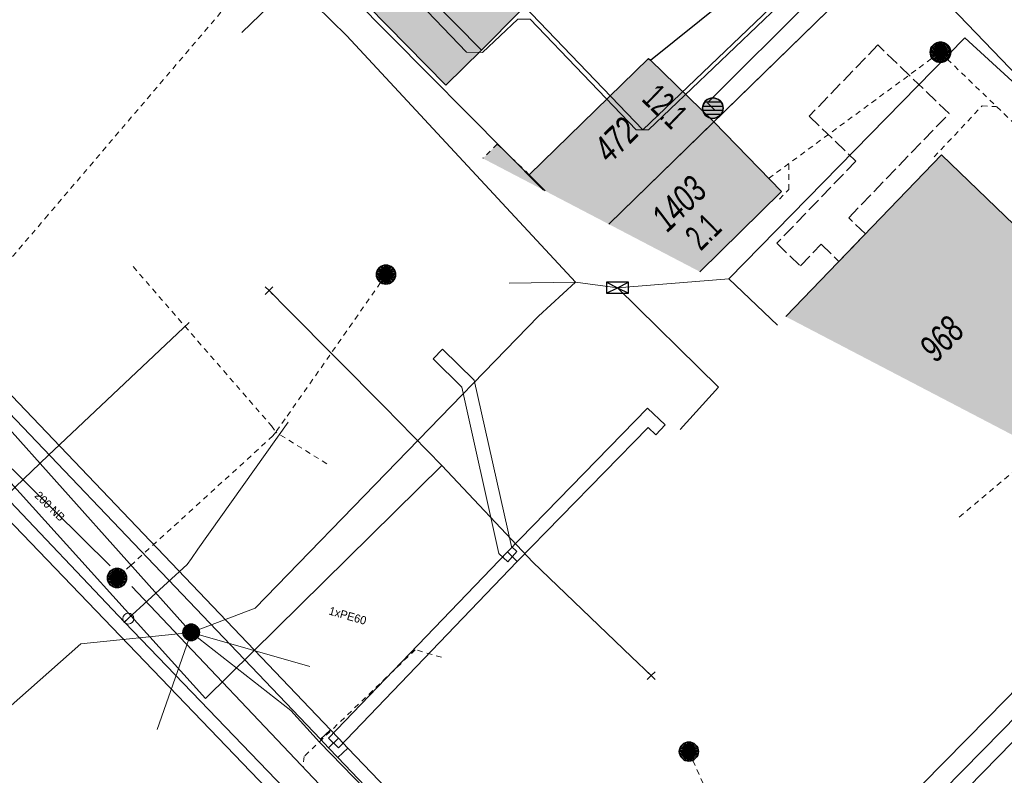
# Model space of a CAD drawing. Header units: metres. Extents: x 2695560 to 2696939, y 1260491 to 1262050.
# Tile 6 of 256: x 2695704 to 2695740, y 1260857 to 1260885. Entities that reach past the tile are written whole.
import ezdxf

# ---------------------------------------------------------------- set-up
doc = ezdxf.new("R2010")
doc.units = ezdxf.units.M
for name, pattern in [('AUSGEZOGEN', [0]), ('STRICHLINIE_S4', [0.66, 0.5, -0.16]), ('VERDECKT2_S2', [0.36, 0.2, -0.16])]:
    doc.linetypes.add(name, pattern=pattern)
for name, color, linetype in [('XR$1$AV_Flächen (EO)', 7, 'AUSGEZOGEN'), ('XR$1$AV_Gebäudeflächen (BB)', 7, 'AUSGEZOGEN'), ('XR$1$AV_Gebäudeflächen (EO)', 7, 'AUSGEZOGEN'), ('XR$1$AV_Haus-Nr.', 7, 'AUSGEZOGEN'), ('XR$1$AV_Linien (BB)', 7, 'AUSGEZOGEN'), ('XR$1$AV_Linien (EO)', 7, 'AUSGEZOGEN'), ('XR$1$AV_Proj. Gebäude', 7, 'AUSGEZOGEN'), ('XR$1$AV_Proj. ut. Gebäude', 7, 'AUSGEZOGEN'), ('XR$1$AV_Versicherung-Nr.', 7, 'AUSGEZOGEN'), ('XR$1$AW_LK_Schachtdeckel', 24, 'AUSGEZOGEN'), ('XR$1$FM_LK_SW_TRASSEKNOTEN', 94, 'AUSGEZOGEN'), ('XR$1$Liegenschaftsgrenzen', 7, 'AUSGEZOGEN'), ('XR$1$PFAW', 255, 'AUSGEZOGEN'), ('XR$1$PFWFM', 255, 'AUSGEZOGEN')]:
    doc.layers.add(name, color=color, linetype=linetype)
for name, color, linetype, lineweight in [('XR$2$ABW-Linie-R-genau', 4, 'AUSGEZOGEN', 18), ('XR$2$ABW-Linie-R-ungenau', 4, 'VERDECKT2_S2', 18), ('XR$2$ABW-Punkt', 6, 'AUSGEZOGEN', 18), ('XR$2$ELE-Flaeche-oberirdisch', 1, 'AUSGEZOGEN', 18), ('XR$2$ELE-LinieFlaeche-genau', 1, 'AUSGEZOGEN', 18), ('XR$2$GAS-Linie-genau', 12, 'AUSGEZOGEN', 18), ('XR$2$KOM-Linie-U-genau', 91, 'AUSGEZOGEN', 18), ('XR$2$KOM-Punkt-U', 91, 'AUSGEZOGEN', 18), ('XR$2$WAS-Linie-genau', 5, 'AUSGEZOGEN', 18), ('XR$2$WAS-Punkt', 5, 'AUSGEZOGEN', 18), ('XR$2$WEI-Text', 59, 'AUSGEZOGEN', 18)]:
    doc.layers.add(name, color=color, linetype=linetype, lineweight=lineweight)
doc.styles.add('ARIAL', font='arial.ttf')
doc.styles.add('TXT', font='txt')

# ---------------------------------------------------------------- blocks, each defined once
blk = doc.blocks.new('BAW2082')
at = {"layer": 'XR$1$PFAW', "transparency": 33554687}
blk.add_hatch(color=7, dxfattribs=at).paths.add_polyline_path([(0.509, -0.003), (0.499, 0.098), (0.469, 0.194), (0.42, 0.283), (0.354, 0.359), (0.274, 0.421), (0.183, 0.466), (0.085, 0.491), (-0.016, 0.496), (-0.116, 0.481), (-0.211, 0.446), (-0.297, 0.392), (-0.37, 0.323), (-0.428, 0.24), (-0.468, 0.147), (-0.488, 0.047), (-0.488, -0.054), (-0.468, -0.153), (-0.428, -0.246), (-0.37, -0.329), (-0.297, -0.398), (-0.211, -0.452), (-0.116, -0.487), (-0.016, -0.502), (0.085, -0.497), (0.183, -0.472), (0.274, -0.427), (0.354, -0.366), (0.42, -0.289), (0.469, -0.2), (0.499, -0.104)])
at = {"transparency": 33554687}
for start, end in [(91.1948, 268.8052), (268.8052, 91.1948)]:
    blk.add_arc((0.01, 0), 0.5, start, end, dxfattribs=at)
at = {"layer": 'XR$1$PFAW', "transparency": 33554687}
blk.add_circle((0.009, -0.003), 0.5, dxfattribs=at)
blk = doc.blocks.new('BWFM6')
at = {"layer": 'XR$1$PFWFM', "transparency": 33554687}
blk.add_hatch(color=7, dxfattribs=at).paths.add_polyline_path([(0.5, 0), (0.49, 0.101), (0.459, 0.197), (0.41, 0.286), (0.344, 0.362), (0.264, 0.424), (0.174, 0.469), (0.076, 0.494), (-0.025, 0.499), (-0.125, 0.484), (-0.22, 0.449), (-0.306, 0.395), (-0.379, 0.326), (-0.437, 0.243), (-0.477, 0.15), (-0.497, 0.051), (-0.497, -0.051), (-0.477, -0.15), (-0.437, -0.243), (-0.379, -0.326), (-0.306, -0.395), (-0.22, -0.449), (-0.125, -0.484), (-0.025, -0.499), (0.076, -0.494), (0.174, -0.469), (0.264, -0.424), (0.344, -0.362), (0.41, -0.286), (0.459, -0.197), (0.49, -0.101)])
at = {"color": 94, "transparency": 33554687}
for p, q in [((-0.484, 0.1), (0.486, 0.1)), ((-0.4, 0.3), (0.4, 0.3)), ((-0.487, -0.1), (0.487, -0.1)), ((-0.4, -0.3), (0.4, -0.3))]:
    blk.add_line(p, q, dxfattribs=at)
for start, end in [(90, 270), (270, 90)]:
    blk.add_arc((0, 0), 0.5, start, end, dxfattribs=at)
at = {"layer": 'XR$1$PFWFM', "transparency": 33554687}
blk.add_circle((0, 0, 0.993), 0.5, dxfattribs=at)
blk = doc.blocks.new('KOM-SCHACHT_RUND-U')
at = {"layer": 'XR$2$KOM-Punkt-U', "linetype": 'AUSGEZOGEN', "lineweight": 25, "transparency": 33554687}
for points in [[(-294, 59, 2500), (0, 0, 2500), (-300, 0, 2500)], [(-294, 59), (0, 0), (-300, 0)], [(-294, 59, 2500), (-294, 59), (-300, 0), (-300, 0, 2500)], [(-300, 0, 2500), (0, 0, 2500), (-294, -59, 2500)], [(-300, 0), (0, 0), (-294, -59)], [(-277, 115, 2500), (0, 0, 2500), (-294, 59, 2500)], [(-277, 115), (0, 0), (-294, 59)], [(-277, 115, 2500), (-277, 115), (-294, 59), (-294, 59, 2500)], [(-294, -59, 2500), (0, 0, 2500), (-277, -115, 2500)], [(-294, -59), (0, 0), (-277, -115)], [(-249, 167, 2500), (0, 0, 2500), (-277, 115, 2500)], [(-249, 167), (0, 0), (-277, 115)], [(-249, 167, 2500), (-249, 167), (-277, 115), (-277, 115, 2500)], [(-277, -115, 2500), (0, 0, 2500), (-249, -167, 2500)], [(-277, -115), (0, 0), (-249, -167)], [(-212, 212, 2500), (0, 0, 2500), (-249, 167, 2500)], [(-212, 212), (0, 0), (-249, 167)], [(-212, 212, 2500), (-212, 212), (-249, 167), (-249, 167, 2500)], [(-249, -167, 2500), (0, 0, 2500), (-212, -212, 2500)], [(-249, -167), (0, 0), (-212, -212)], [(-167, 249, 2500), (0, 0, 2500), (-212, 212, 2500)], [(-167, 249), (0, 0), (-212, 212)], [(-167, 249, 2500), (-167, 249), (-212, 212), (-212, 212, 2500)], [(-212, -212, 2500), (0, 0, 2500), (-167, -249, 2500)], [(-212, -212), (0, 0), (-167, -249)], [(-115, 277, 2500), (0, 0, 2500), (-167, 249, 2500)], [(-115, 277), (0, 0), (-167, 249)], [(-115, 277, 2500), (-115, 277), (-167, 249), (-167, 249, 2500)], [(-167, -249, 2500), (0, 0, 2500), (-115, -277, 2500)], [(-167, -249), (0, 0), (-115, -277)], [(-59, 294, 2500), (0, 0, 2500), (-115, 277, 2500)], [(-59, 294), (0, 0), (-115, 277)], [(-59, 294, 2500), (-59, 294), (-115, 277), (-115, 277, 2500)], [(-115, -277, 2500), (0, 0, 2500), (-59, -294, 2500)], [(-115, -277), (0, 0), (-59, -294)], [(0, 300, 2500), (0, 0, 2500), (-59, 294, 2500)], [(0, 300), (0, 0), (-59, 294)], [(0, 300, 2500), (0, 300), (-59, 294), (-59, 294, 2500)], [(-59, -294, 2500), (0, 0, 2500), (0, -300, 2500)], [(-59, -294), (0, 0), (0, -300)], [(59, 294, 2500), (0, 0, 2500), (0, 300, 2500)], [(59, 294), (0, 0), (0, 300)], [(59, 294, 2500), (59, 294), (0, 300), (0, 300, 2500)], [(115, 277, 2500), (0, 0, 2500), (59, 294, 2500)], [(115, 277), (0, 0), (59, 294)], [(167, 249, 2500), (0, 0, 2500), (115, 277, 2500)], [(167, 249), (0, 0), (115, 277)], [(212, 212, 2500), (0, 0, 2500), (167, 249, 2500)], [(212, 212), (0, 0), (167, 249)], [(249, 167, 2500), (0, 0, 2500), (212, 212, 2500)], [(249, 167), (0, 0), (212, 212)], [(277, 115, 2500), (0, 0, 2500), (249, 167, 2500)], [(277, 115), (0, 0), (249, 167)], [(294, 59, 2500), (0, 0, 2500), (277, 115, 2500)], [(294, 59), (0, 0), (277, 115)], [(300, 0, 2500), (0, 0, 2500), (294, 59, 2500)], [(300, 0), (0, 0), (294, 59)], [(0, -300, 2500), (0, 0, 2500), (59, -294, 2500)], [(59, -294, 2500), (0, 0, 2500), (115, -277, 2500)], [(115, -277, 2500), (0, 0, 2500), (167, -249, 2500)], [(167, -249, 2500), (0, 0, 2500), (212, -212, 2500)], [(212, -212, 2500), (0, 0, 2500), (249, -167, 2500)], [(249, -167, 2500), (0, 0, 2500), (277, -115, 2500)], [(277, -115, 2500), (0, 0, 2500), (294, -59, 2500)], [(294, -59, 2500), (0, 0, 2500), (300, 0, 2500)], [(0, -300), (0, 0), (59, -294)], [(59, -294), (0, 0), (115, -277)], [(115, -277), (0, 0), (167, -249)], [(167, -249), (0, 0), (212, -212)], [(212, -212), (0, 0), (249, -167)], [(249, -167), (0, 0), (277, -115)], [(277, -115), (0, 0), (294, -59)], [(294, -59), (0, 0), (300, 0)], [(115, 277, 2500), (115, 277), (59, 294), (59, 294, 2500)], [(167, 249, 2500), (167, 249), (115, 277), (115, 277, 2500)], [(212, 212, 2500), (212, 212), (167, 249), (167, 249, 2500)], [(249, 167, 2500), (249, 167), (212, 212), (212, 212, 2500)], [(277, 115, 2500), (277, 115), (249, 167), (249, 167, 2500)], [(294, 59, 2500), (294, 59), (277, 115), (277, 115, 2500)], [(300, 0, 2500), (300, 0), (294, 59), (294, 59, 2500)], [(-300, 0, 2500), (-300, 0), (-294, -59), (-294, -59, 2500)], [(-294, -59, 2500), (-294, -59), (-277, -115), (-277, -115, 2500)], [(-277, -115, 2500), (-277, -115), (-249, -167), (-249, -167, 2500)], [(-249, -167, 2500), (-249, -167), (-212, -212), (-212, -212, 2500)], [(-212, -212, 2500), (-212, -212), (-167, -249), (-167, -249, 2500)], [(-167, -249, 2500), (-167, -249), (-115, -277), (-115, -277, 2500)], [(-115, -277, 2500), (-115, -277), (-59, -294), (-59, -294, 2500)], [(-59, -294, 2500), (-59, -294), (0, -300), (0, -300, 2500)], [(0, -300, 2500), (0, -300), (59, -294), (59, -294, 2500)], [(59, -294, 2500), (59, -294), (115, -277), (115, -277, 2500)], [(115, -277, 2500), (115, -277), (167, -249), (167, -249, 2500)], [(167, -249, 2500), (167, -249), (212, -212), (212, -212, 2500)], [(212, -212, 2500), (212, -212), (249, -167), (249, -167, 2500)], [(249, -167, 2500), (249, -167), (277, -115), (277, -115, 2500)], [(277, -115, 2500), (277, -115), (294, -59), (294, -59, 2500)], [(294, -59, 2500), (294, -59), (300, 0), (300, 0, 2500)]]:
    blk.add_3dface(points, dxfattribs=at)
blk = doc.blocks.new('KOM-BAUWERK-U')
at = {"layer": 'XR$2$KOM-Punkt-U', "linetype": 'AUSGEZOGEN', "lineweight": 25, "transparency": 33554687}
blk.add_polyline3d([(-400, -200, 2500), (400, -200, 2500), (400, 200, 2500), (-400, 200, 2500)], close=True, dxfattribs=at)
for points in [[(-400, 200, 2500), (0, 0, 2500), (400, -200, 2500)], [(-400, -200, 2500), (0, 0, 2500), (400, 200, 2500)]]:
    blk.add_polyline3d(points, dxfattribs=at)
blk = doc.blocks.new('KOM-UNBEKANNT-U')
at = {"layer": 'XR$2$KOM-Punkt-U', "linetype": 'AUSGEZOGEN', "lineweight": 20, "transparency": 33554687}
for p, q in [((0, 0, 2500), (-141, 141, 2500)), ((-141, -141, 2500), (0, 0, 2500)), ((0, 0, 2500), (141, 141, 2500)), ((141, -141, 2500), (0, 0, 2500))]:
    blk.add_line(p, q, dxfattribs=at)
blk = doc.blocks.new('WAS-ABSPERRORGAN')
at = {"layer": 'XR$2$WAS-Punkt', "linetype": 'AUSGEZOGEN', "transparency": 33554687}
for p, q in [((0, 200, 2500), (0, -200, 2500)), ((0, 0), (0, 0))]:
    blk.add_line(p, q, dxfattribs=at)
blk.add_circle((0, 0, 502500), 200, dxfattribs=at)
blk = doc.blocks.new('ABW-KONTROLLSCHACHT')
at = {"layer": 'XR$2$ABW-Punkt', "linetype": 'AUSGEZOGEN', "lineweight": 25, "transparency": 33554687}
for points in [[(-343, 68, 2500), (0, 0, 2500), (-350, 0, 2500)], [(-343, 68), (0, 0), (-350, 0)], [(-343, 68, 2500), (-343, 68), (-350, 0), (-350, 0, 2500)], [(-350, 0, 2500), (0, 0, 2500), (-343, -68, 2500)], [(-350, 0), (0, 0), (-343, -68)], [(-323, 134, 2500), (0, 0, 2500), (-343, 68, 2500)], [(-323, 134), (0, 0), (-343, 68)], [(-323, 134, 2500), (-323, 134), (-343, 68), (-343, 68, 2500)], [(-343, -68, 2500), (0, 0, 2500), (-323, -134, 2500)], [(-343, -68), (0, 0), (-323, -134)], [(-291, 194, 2500), (0, 0, 2500), (-323, 134, 2500)], [(-291, 194), (0, 0), (-323, 134)], [(-291, 194, 2500), (-291, 194), (-323, 134), (-323, 134, 2500)], [(-323, -134, 2500), (0, 0, 2500), (-291, -194, 2500)], [(-323, -134), (0, 0), (-291, -194)], [(-247, 247, 2500), (0, 0, 2500), (-291, 194, 2500)], [(-247, 247), (0, 0), (-291, 194)], [(-247, 247, 2500), (-247, 247), (-291, 194), (-291, 194, 2500)], [(-291, -194, 2500), (0, 0, 2500), (-247, -247, 2500)], [(-291, -194), (0, 0), (-247, -247)], [(-194, 291, 2500), (0, 0, 2500), (-247, 247, 2500)], [(-194, 291), (0, 0), (-247, 247)], [(-194, 291, 2500), (-194, 291), (-247, 247), (-247, 247, 2500)], [(-247, -247, 2500), (0, 0, 2500), (-194, -291, 2500)], [(-247, -247), (0, 0), (-194, -291)], [(-134, 323, 2500), (0, 0, 2500), (-194, 291, 2500)], [(-134, 323), (0, 0), (-194, 291)], [(-134, 323, 2500), (-134, 323), (-194, 291), (-194, 291, 2500)], [(-194, -291, 2500), (0, 0, 2500), (-134, -323, 2500)], [(-194, -291), (0, 0), (-134, -323)], [(-68, 343, 2500), (0, 0, 2500), (-134, 323, 2500)], [(-68, 343), (0, 0), (-134, 323)], [(-68, 343, 2500), (-68, 343), (-134, 323), (-134, 323, 2500)], [(-134, -323, 2500), (0, 0, 2500), (-68, -343, 2500)], [(-134, -323), (0, 0), (-68, -343)], [(0, 350, 2500), (0, 0, 2500), (-68, 343, 2500)], [(0, 350), (0, 0), (-68, 343)], [(0, 350, 2500), (0, 350), (-68, 343), (-68, 343, 2500)], [(-68, -343, 2500), (0, 0, 2500), (0, -350, 2500)], [(-68, -343), (0, 0), (0, -350)], [(68, 343, 2500), (0, 0, 2500), (0, 350, 2500)], [(68, 343), (0, 0), (0, 350)], [(68, 343, 2500), (68, 343), (0, 350), (0, 350, 2500)], [(134, 323, 2500), (0, 0, 2500), (68, 343, 2500)], [(134, 323), (0, 0), (68, 343)], [(194, 291, 2500), (0, 0, 2500), (134, 323, 2500)], [(194, 291), (0, 0), (134, 323)], [(247, 247, 2500), (0, 0, 2500), (194, 291, 2500)], [(247, 247), (0, 0), (194, 291)], [(291, 194, 2500), (0, 0, 2500), (247, 247, 2500)], [(291, 194), (0, 0), (247, 247)], [(323, 134, 2500), (0, 0, 2500), (291, 194, 2500)], [(323, 134), (0, 0), (291, 194)], [(343, 68, 2500), (0, 0, 2500), (323, 134, 2500)], [(343, 68), (0, 0), (323, 134)], [(350, 0, 2500), (0, 0, 2500), (343, 68, 2500)], [(350, 0), (0, 0), (343, 68)], [(0, -350, 2500), (0, 0, 2500), (68, -343, 2500)], [(68, -343, 2500), (0, 0, 2500), (134, -323, 2500)], [(134, -323, 2500), (0, 0, 2500), (194, -291, 2500)], [(194, -291, 2500), (0, 0, 2500), (247, -247, 2500)], [(247, -247, 2500), (0, 0, 2500), (291, -194, 2500)], [(291, -194, 2500), (0, 0, 2500), (323, -134, 2500)], [(323, -134, 2500), (0, 0, 2500), (343, -68, 2500)], [(343, -68, 2500), (0, 0, 2500), (350, 0, 2500)], [(0, -350), (0, 0), (68, -343)], [(68, -343), (0, 0), (134, -323)], [(134, -323), (0, 0), (194, -291)], [(194, -291), (0, 0), (247, -247)], [(247, -247), (0, 0), (291, -194)], [(291, -194), (0, 0), (323, -134)], [(323, -134), (0, 0), (343, -68)], [(343, -68), (0, 0), (350, 0)], [(134, 323, 2500), (134, 323), (68, 343), (68, 343, 2500)], [(194, 291, 2500), (194, 291), (134, 323), (134, 323, 2500)], [(247, 247, 2500), (247, 247), (194, 291), (194, 291, 2500)], [(291, 194, 2500), (291, 194), (247, 247), (247, 247, 2500)], [(323, 134, 2500), (323, 134), (291, 194), (291, 194, 2500)], [(343, 68, 2500), (343, 68), (323, 134), (323, 134, 2500)], [(350, 0, 2500), (350, 0), (343, 68), (343, 68, 2500)], [(-350, 0, 2500), (-350, 0), (-343, -68), (-343, -68, 2500)], [(-343, -68, 2500), (-343, -68), (-323, -134), (-323, -134, 2500)], [(-323, -134, 2500), (-323, -134), (-291, -194), (-291, -194, 2500)], [(-291, -194, 2500), (-291, -194), (-247, -247), (-247, -247, 2500)], [(-247, -247, 2500), (-247, -247), (-194, -291), (-194, -291, 2500)], [(-194, -291, 2500), (-194, -291), (-134, -323), (-134, -323, 2500)], [(-134, -323, 2500), (-134, -323), (-68, -343), (-68, -343, 2500)], [(-68, -343, 2500), (-68, -343), (0, -350), (0, -350, 2500)], [(0, -350, 2500), (0, -350), (68, -343), (68, -343, 2500)], [(68, -343, 2500), (68, -343), (134, -323), (134, -323, 2500)], [(134, -323, 2500), (134, -323), (194, -291), (194, -291, 2500)], [(194, -291, 2500), (194, -291), (247, -247), (247, -247, 2500)], [(247, -247, 2500), (247, -247), (291, -194), (291, -194, 2500)], [(291, -194, 2500), (291, -194), (323, -134), (323, -134, 2500)], [(323, -134, 2500), (323, -134), (343, -68), (343, -68, 2500)], [(343, -68, 2500), (343, -68), (350, 0), (350, 0, 2500)]]:
    blk.add_3dface(points, dxfattribs=at)
blk = doc.blocks.new('ABW-NORMSCHACHT_WEITERE')
at = {"layer": 'XR$2$ABW-Punkt', "linetype": 'AUSGEZOGEN', "lineweight": 25, "transparency": 33554687}
for points in [[(-196, 39, 2500), (0, 0, 2500), (-200, 0, 2500)], [(-196, 39), (0, 0), (-200, 0)], [(-196, 39, 2500), (-196, 39), (-200, 0), (-200, 0, 2500)], [(-200, 0, 2500), (0, 0, 2500), (-196, -39, 2500)], [(-200, 0), (0, 0), (-196, -39)], [(-185, 77, 2500), (0, 0, 2500), (-196, 39, 2500)], [(-185, 77), (0, 0), (-196, 39)], [(-185, 77, 2500), (-185, 77), (-196, 39), (-196, 39, 2500)], [(-196, -39, 2500), (0, 0, 2500), (-185, -77, 2500)], [(-196, -39), (0, 0), (-185, -77)], [(-166, 111, 2500), (0, 0, 2500), (-185, 77, 2500)], [(-166, 111), (0, 0), (-185, 77)], [(-166, 111, 2500), (-166, 111), (-185, 77), (-185, 77, 2500)], [(-185, -77, 2500), (0, 0, 2500), (-166, -111, 2500)], [(-185, -77), (0, 0), (-166, -111)], [(-141, 141, 2500), (0, 0, 2500), (-166, 111, 2500)], [(-141, 141), (0, 0), (-166, 111)], [(-141, 141, 2500), (-141, 141), (-166, 111), (-166, 111, 2500)], [(-166, -111, 2500), (0, 0, 2500), (-141, -141, 2500)], [(-166, -111), (0, 0), (-141, -141)], [(-111, 166, 2500), (0, 0, 2500), (-141, 141, 2500)], [(-111, 166), (0, 0), (-141, 141)], [(-111, 166, 2500), (-111, 166), (-141, 141), (-141, 141, 2500)], [(-141, -141, 2500), (0, 0, 2500), (-111, -166, 2500)], [(-141, -141), (0, 0), (-111, -166)], [(-77, 185, 2500), (0, 0, 2500), (-111, 166, 2500)], [(-77, 185), (0, 0), (-111, 166)], [(-77, 185, 2500), (-77, 185), (-111, 166), (-111, 166, 2500)], [(-111, -166, 2500), (0, 0, 2500), (-77, -185, 2500)], [(-111, -166), (0, 0), (-77, -185)], [(-39, 196, 2500), (0, 0, 2500), (-77, 185, 2500)], [(-39, 196), (0, 0), (-77, 185)], [(-39, 196, 2500), (-39, 196), (-77, 185), (-77, 185, 2500)], [(-77, -185, 2500), (0, 0, 2500), (-39, -196, 2500)], [(-77, -185), (0, 0), (-39, -196)], [(0, 200, 2500), (0, 0, 2500), (-39, 196, 2500)], [(0, 200), (0, 0), (-39, 196)], [(0, 200, 2500), (0, 200), (-39, 196), (-39, 196, 2500)], [(-39, -196, 2500), (0, 0, 2500), (0, -200, 2500)], [(-39, -196), (0, 0), (0, -200)], [(39, 196, 2500), (0, 0, 2500), (0, 200, 2500)], [(39, 196), (0, 0), (0, 200)], [(39, 196, 2500), (39, 196), (0, 200), (0, 200, 2500)], [(77, 185, 2500), (0, 0, 2500), (39, 196, 2500)], [(77, 185), (0, 0), (39, 196)], [(111, 166, 2500), (0, 0, 2500), (77, 185, 2500)], [(111, 166), (0, 0), (77, 185)], [(141, 141, 2500), (0, 0, 2500), (111, 166, 2500)], [(141, 141), (0, 0), (111, 166)], [(166, 111, 2500), (0, 0, 2500), (141, 141, 2500)], [(166, 111), (0, 0), (141, 141)], [(185, 77, 2500), (0, 0, 2500), (166, 111, 2500)], [(185, 77), (0, 0), (166, 111)], [(196, 39, 2500), (0, 0, 2500), (185, 77, 2500)], [(196, 39), (0, 0), (185, 77)], [(200, 0, 2500), (0, 0, 2500), (196, 39, 2500)], [(200, 0), (0, 0), (196, 39)], [(0, -200, 2500), (0, 0, 2500), (39, -196, 2500)], [(39, -196, 2500), (0, 0, 2500), (77, -185, 2500)], [(77, -185, 2500), (0, 0, 2500), (111, -166, 2500)], [(111, -166, 2500), (0, 0, 2500), (141, -141, 2500)], [(141, -141, 2500), (0, 0, 2500), (166, -111, 2500)], [(166, -111, 2500), (0, 0, 2500), (185, -77, 2500)], [(185, -77, 2500), (0, 0, 2500), (196, -39, 2500)], [(196, -39, 2500), (0, 0, 2500), (200, 0, 2500)], [(0, -200), (0, 0), (39, -196)], [(39, -196), (0, 0), (77, -185)], [(77, -185), (0, 0), (111, -166)], [(111, -166), (0, 0), (141, -141)], [(141, -141), (0, 0), (166, -111)], [(166, -111), (0, 0), (185, -77)], [(185, -77), (0, 0), (196, -39)], [(196, -39), (0, 0), (200, 0)], [(77, 185, 2500), (77, 185), (39, 196), (39, 196, 2500)], [(111, 166, 2500), (111, 166), (77, 185), (77, 185, 2500)], [(141, 141, 2500), (141, 141), (111, 166), (111, 166, 2500)], [(166, 111, 2500), (166, 111), (141, 141), (141, 141, 2500)], [(185, 77, 2500), (185, 77), (166, 111), (166, 111, 2500)], [(196, 39, 2500), (196, 39), (185, 77), (185, 77, 2500)], [(200, 0, 2500), (200, 0), (196, 39), (196, 39, 2500)], [(-200, 0, 2500), (-200, 0), (-196, -39), (-196, -39, 2500)], [(-196, -39, 2500), (-196, -39), (-185, -77), (-185, -77, 2500)], [(-185, -77, 2500), (-185, -77), (-166, -111), (-166, -111, 2500)], [(-166, -111, 2500), (-166, -111), (-141, -141), (-141, -141, 2500)], [(-141, -141, 2500), (-141, -141), (-111, -166), (-111, -166, 2500)], [(-111, -166, 2500), (-111, -166), (-77, -185), (-77, -185, 2500)], [(-77, -185, 2500), (-77, -185), (-39, -196), (-39, -196, 2500)], [(-39, -196, 2500), (-39, -196), (0, -200), (0, -200, 2500)], [(0, -200, 2500), (0, -200), (39, -196), (39, -196, 2500)], [(39, -196, 2500), (39, -196), (77, -185), (77, -185, 2500)], [(77, -185, 2500), (77, -185), (111, -166), (111, -166, 2500)], [(111, -166, 2500), (111, -166), (141, -141), (141, -141, 2500)], [(141, -141, 2500), (141, -141), (166, -111), (166, -111, 2500)], [(166, -111, 2500), (166, -111), (185, -77), (185, -77, 2500)], [(185, -77, 2500), (185, -77), (196, -39), (196, -39, 2500)], [(196, -39, 2500), (196, -39), (200, 0), (200, 0, 2500)]]:
    blk.add_3dface(points, dxfattribs=at)
blk = doc.blocks.new('ABW-DECKEL')
at = {"layer": 'XR$2$ABW-Punkt', "linetype": 'AUSGEZOGEN', "lineweight": 25, "transparency": 33554687}
for points in [[(-343, 68, 2500), (0, 0, 2500), (-350, 0, 2500)], [(-343, 68), (0, 0), (-350, 0)], [(-343, 68, 2500), (-343, 68), (-350, 0), (-350, 0, 2500)], [(-350, 0, 2500), (0, 0, 2500), (-343, -68, 2500)], [(-350, 0), (0, 0), (-343, -68)], [(-323, 134, 2500), (0, 0, 2500), (-343, 68, 2500)], [(-323, 134), (0, 0), (-343, 68)], [(-323, 134, 2500), (-323, 134), (-343, 68), (-343, 68, 2500)], [(-343, -68, 2500), (0, 0, 2500), (-323, -134, 2500)], [(-343, -68), (0, 0), (-323, -134)], [(-291, 194, 2500), (0, 0, 2500), (-323, 134, 2500)], [(-291, 194), (0, 0), (-323, 134)], [(-291, 194, 2500), (-291, 194), (-323, 134), (-323, 134, 2500)], [(-323, -134, 2500), (0, 0, 2500), (-291, -194, 2500)], [(-323, -134), (0, 0), (-291, -194)], [(-247, 247, 2500), (0, 0, 2500), (-291, 194, 2500)], [(-247, 247), (0, 0), (-291, 194)], [(-247, 247, 2500), (-247, 247), (-291, 194), (-291, 194, 2500)], [(-291, -194, 2500), (0, 0, 2500), (-247, -247, 2500)], [(-291, -194), (0, 0), (-247, -247)], [(-194, 291, 2500), (0, 0, 2500), (-247, 247, 2500)], [(-194, 291), (0, 0), (-247, 247)], [(-194, 291, 2500), (-194, 291), (-247, 247), (-247, 247, 2500)], [(-247, -247, 2500), (0, 0, 2500), (-194, -291, 2500)], [(-247, -247), (0, 0), (-194, -291)], [(-134, 323, 2500), (0, 0, 2500), (-194, 291, 2500)], [(-134, 323), (0, 0), (-194, 291)], [(-134, 323, 2500), (-134, 323), (-194, 291), (-194, 291, 2500)], [(-194, -291, 2500), (0, 0, 2500), (-134, -323, 2500)], [(-194, -291), (0, 0), (-134, -323)], [(-68, 343, 2500), (0, 0, 2500), (-134, 323, 2500)], [(-68, 343), (0, 0), (-134, 323)], [(-68, 343, 2500), (-68, 343), (-134, 323), (-134, 323, 2500)], [(-134, -323, 2500), (0, 0, 2500), (-68, -343, 2500)], [(-134, -323), (0, 0), (-68, -343)], [(0, 350, 2500), (0, 0, 2500), (-68, 343, 2500)], [(0, 350), (0, 0), (-68, 343)], [(0, 350, 2500), (0, 350), (-68, 343), (-68, 343, 2500)], [(-68, -343, 2500), (0, 0, 2500), (0, -350, 2500)], [(-68, -343), (0, 0), (0, -350)], [(68, 343, 2500), (0, 0, 2500), (0, 350, 2500)], [(68, 343), (0, 0), (0, 350)], [(68, 343, 2500), (68, 343), (0, 350), (0, 350, 2500)], [(134, 323, 2500), (0, 0, 2500), (68, 343, 2500)], [(134, 323), (0, 0), (68, 343)], [(194, 291, 2500), (0, 0, 2500), (134, 323, 2500)], [(194, 291), (0, 0), (134, 323)], [(247, 247, 2500), (0, 0, 2500), (194, 291, 2500)], [(247, 247), (0, 0), (194, 291)], [(291, 194, 2500), (0, 0, 2500), (247, 247, 2500)], [(291, 194), (0, 0), (247, 247)], [(323, 134, 2500), (0, 0, 2500), (291, 194, 2500)], [(323, 134), (0, 0), (291, 194)], [(343, 68, 2500), (0, 0, 2500), (323, 134, 2500)], [(343, 68), (0, 0), (323, 134)], [(350, 0, 2500), (0, 0, 2500), (343, 68, 2500)], [(350, 0), (0, 0), (343, 68)], [(0, -350, 2500), (0, 0, 2500), (68, -343, 2500)], [(68, -343, 2500), (0, 0, 2500), (134, -323, 2500)], [(134, -323, 2500), (0, 0, 2500), (194, -291, 2500)], [(194, -291, 2500), (0, 0, 2500), (247, -247, 2500)], [(247, -247, 2500), (0, 0, 2500), (291, -194, 2500)], [(291, -194, 2500), (0, 0, 2500), (323, -134, 2500)], [(323, -134, 2500), (0, 0, 2500), (343, -68, 2500)], [(343, -68, 2500), (0, 0, 2500), (350, 0, 2500)], [(0, -350), (0, 0), (68, -343)], [(68, -343), (0, 0), (134, -323)], [(134, -323), (0, 0), (194, -291)], [(194, -291), (0, 0), (247, -247)], [(247, -247), (0, 0), (291, -194)], [(291, -194), (0, 0), (323, -134)], [(323, -134), (0, 0), (343, -68)], [(343, -68), (0, 0), (350, 0)], [(134, 323, 2500), (134, 323), (68, 343), (68, 343, 2500)], [(194, 291, 2500), (194, 291), (134, 323), (134, 323, 2500)], [(247, 247, 2500), (247, 247), (194, 291), (194, 291, 2500)], [(291, 194, 2500), (291, 194), (247, 247), (247, 247, 2500)], [(323, 134, 2500), (323, 134), (291, 194), (291, 194, 2500)], [(343, 68, 2500), (343, 68), (323, 134), (323, 134, 2500)], [(350, 0, 2500), (350, 0), (343, 68), (343, 68, 2500)], [(-350, 0, 2500), (-350, 0), (-343, -68), (-343, -68, 2500)], [(-343, -68, 2500), (-343, -68), (-323, -134), (-323, -134, 2500)], [(-323, -134, 2500), (-323, -134), (-291, -194), (-291, -194, 2500)], [(-291, -194, 2500), (-291, -194), (-247, -247), (-247, -247, 2500)], [(-247, -247, 2500), (-247, -247), (-194, -291), (-194, -291, 2500)], [(-194, -291, 2500), (-194, -291), (-134, -323), (-134, -323, 2500)], [(-134, -323, 2500), (-134, -323), (-68, -343), (-68, -343, 2500)], [(-68, -343, 2500), (-68, -343), (0, -350), (0, -350, 2500)], [(0, -350, 2500), (0, -350), (68, -343), (68, -343, 2500)], [(68, -343, 2500), (68, -343), (134, -323), (134, -323, 2500)], [(134, -323, 2500), (134, -323), (194, -291), (194, -291, 2500)], [(194, -291, 2500), (194, -291), (247, -247), (247, -247, 2500)], [(247, -247, 2500), (247, -247), (291, -194), (291, -194, 2500)], [(291, -194, 2500), (291, -194), (323, -134), (323, -134, 2500)], [(323, -134, 2500), (323, -134), (343, -68), (343, -68, 2500)], [(343, -68, 2500), (343, -68), (350, 0), (350, 0, 2500)]]:
    blk.add_3dface(points, dxfattribs=at)

msp = doc.modelspace()

# ---------------------------------------------------------------- hatches: boundary and pattern name
at = {"layer": 'XR$1$AV_Gebäudeflächen (BB)', "true_color": 0xd2d2d2, "transparency": 33554687}
for points in [[(2695729.998, 1260885.438), (2695734.41, 1260889.708), (2695744.47, 1260899.443), (2695735.444, 1260908.839), (2695727.548, 1260901.267), (2695726.364, 1260900.132), (2695726.704, 1260899.78), (2695724.431, 1260897.469), (2695717.123, 1260890.039), (2695715.983, 1260888.917), (2695716.151, 1260888.746), (2695714.854, 1260887.469), (2695719.849, 1260882.381), (2695721.153, 1260883.664), (2695725.391, 1260887.954)], [(2695723.48, 1260878.509), (2695725.807, 1260877.293), (2695729.646, 1260881.039), (2695727.332, 1260883.295), (2695727.262, 1260883.363), (2695722.899, 1260879.104)], [(2695725.807, 1260877.293), (2695729.139, 1260875.551), (2695732.132, 1260878.492), (2695729.646, 1260881.039)], [(2695732.283, 1260873.908), (2695741.214, 1260869.242), (2695744.948, 1260873.12), (2695737.982, 1260879.828)]]:
    msp.add_hatch(color=254, dxfattribs=at).paths.add_polyline_path(points)
at = {"layer": 'XR$1$AV_Gebäudeflächen (EO)', "true_color": 0xebebeb, "transparency": 33554687}
msp.add_hatch(color=7, dxfattribs=at).paths.add_polyline_path([(2695721.201, 1260879.7), (2695723.48, 1260878.509), (2695722.899, 1260879.104), (2695721.727, 1260880.222)])

# ---------------------------------------------------------------- linework, layer by layer
at = {"layer": 'XR$1$AV_Flächen (EO)', "color": 7, "linetype": 'AUSGEZOGEN', "transparency": 33554687}
msp.add_line((2695723.48, 1260878.509), (2695722.899, 1260879.104), dxfattribs=at)
at = {"layer": 'XR$1$AV_Flächen (EO)', "color": 7, "linetype": 'VERDECKT2_S2', "transparency": 33554687}
msp.add_lwpolyline([(2695722.899, 1260879.104), (2695721.727, 1260880.222), (2695721.201, 1260879.7)], dxfattribs=at)
at = {"layer": 'XR$1$AV_Linien (BB)', "color": 7, "linetype": 'AUSGEZOGEN', "transparency": 33554687}
for p, q in [((2695727.332, 1260883.295), (2695729.998, 1260885.438)), ((2695727.332, 1260883.295), (2695729.646, 1260881.039)), ((2695725.807, 1260877.293), (2695729.646, 1260881.039))]:
    msp.add_line(p, q, dxfattribs=at)
for points in [[(2695746.581, 1260895.834), (2695737.14, 1260886.483), (2695736.161, 1260887.399), (2695729.646, 1260881.039)], [(2695729.998, 1260885.438), (2695725.391, 1260887.954), (2695721.153, 1260883.664), (2695719.849, 1260882.381), (2695714.854, 1260887.469)], [(2695723.48, 1260878.509), (2695722.899, 1260879.104), (2695727.262, 1260883.363), (2695727.332, 1260883.295)], [(2695729.646, 1260881.039), (2695732.132, 1260878.492), (2695729.139, 1260875.551)], [(2695732.283, 1260873.908), (2695737.982, 1260879.828), (2695744.948, 1260873.12), (2695741.214, 1260869.242)]]:
    msp.add_lwpolyline(points, dxfattribs=at)
at = {"layer": 'XR$1$AV_Linien (EO)', "color": 7, "linetype": 'AUSGEZOGEN', "transparency": 33554687}
msp.add_line((2695716.151, 1260888.746), (2695721.153, 1260883.664), dxfattribs=at)
at = {"layer": 'XR$1$AV_Proj. Gebäude', "color": 8, "linetype": 'STRICHLINIE_S4', "transparency": 33554687}
msp.add_lwpolyline([(2695734.229, 1260875.929), (2695735.2, 1260876.938), (2695734.588, 1260877.527), (2695738.261, 1260881.342), (2695735.653, 1260883.853), (2695733.142, 1260881.245), (2695734.849, 1260879.601), (2695731.954, 1260876.594), (2695732.818, 1260875.761), (2695733.581, 1260876.554), (2695734.229, 1260875.929)], close=True, dxfattribs=at)
at = {"layer": 'XR$1$AV_Proj. ut. Gebäude', "color": 8, "linetype": 'AUSGEZOGEN', "transparency": 33554687}
msp.add_lwpolyline([(2695714.843, 1260907.799), (2695713.649, 1260906.653), (2695711.188, 1260909.219), (2695705.234, 1260903.509), (2695727.058, 1260880.752), (2695733.355, 1260886.792), (2695731.434, 1260888.794), (2695732.286, 1260889.611), (2695714.843, 1260907.799)], close=True, dxfattribs=at)
at = {"layer": 'XR$1$Liegenschaftsgrenzen', "color": 7, "linetype": 'AUSGEZOGEN', "transparency": 33554687}
for p, q in [((2695712.376, 1260884.311), (2695715.095, 1260886.937)), ((2695715.095, 1260886.937), (2695723.423, 1260878.539)), ((2695737.14, 1260886.483), (2695751.219, 1260871.817))]:
    msp.add_line(p, q, dxfattribs=at)
msp.add_lwpolyline([(2695725.807, 1260877.293), (2695736.161, 1260887.399), (2695737.14, 1260886.483)], dxfattribs=at)
at = {"layer": 'XR$2$ABW-Linie-R-genau', "linetype": 'AUSGEZOGEN', "transparency": 33554687}
for p, q in [((2695700.695, 1260871.556), (2695707.561, 1260864.786)), ((2695708.356, 1260864.029), (2695727.26, 1260844.054))]:
    msp.add_line(p, q, dxfattribs=at)
msp.add_lwpolyline([(2695705.364, 1260899.493), (2695720.597, 1260883.586), (2695721.183, 1260883.575), (2695722.484, 1260884.804), (2695722.934, 1260884.8), (2695726.811, 1260880.751), (2695727.266, 1260880.749), (2695733.603, 1260886.817), (2695733.61, 1260887.224), (2695732.366, 1260888.521), (2695732.377, 1260889.052), (2695739.67, 1260896.047), (2695739.677, 1260896.499), (2695736.574, 1260899.77), (2695736.578, 1260900.385), (2695730.306, 1260906.931), (2695730.33, 1260907.818)], dxfattribs=at)
at = {"layer": 'XR$2$ABW-Linie-R-ungenau', "linetype": 'VERDECKT2_S2', "transparency": 33554687}
for p, q in [((2695731.657, 1260878.966), (2695737.934, 1260883.586)), ((2695737.934, 1260883.586), (2695742.991, 1260878.718)), ((2695717.662, 1260875.446), (2695713.964, 1260870.158)), ((2695713.964, 1260870.158), (2695713.618, 1260869.678)), ((2695715.493, 1260868.519), (2695713.618, 1260869.678)), ((2695728.738, 1260857.98), (2695729.283, 1260856.745))]:
    msp.add_line(p, q, dxfattribs=at)
for points in [[(2695712.55, 1260886.148), (2695705.286, 1260877.626), (2695700.411, 1260871.908)], [(2695737.713, 1260879.754), (2695739.466, 1260881.619), (2695739.989, 1260881.596)], [(2695732.052, 1260878.205), (2695732.394, 1260878.557), (2695732.395, 1260879.509)], [(2695708.403, 1260875.736), (2695713.46, 1260869.909), (2695713.618, 1260869.678)], [(2695738.632, 1260866.568), (2695742.366, 1260869.701), (2695745.625, 1260872.436), (2695747.673, 1260874.155)], [(2695713.618, 1260869.678), (2695713.516, 1260869.537), (2695708.305, 1260864.79), (2695707.812, 1260864.335)], [(2695719.688, 1260861.434), (2695718.727, 1260861.71), (2695714.659, 1260857.801), (2695714.624, 1260857.403)]]:
    msp.add_lwpolyline(points, dxfattribs=at)
at = {"layer": 'XR$2$ELE-Flaeche-oberirdisch', "transparency": 33554687}
msp.add_lwpolyline([(2695751.654, 1260871.453), (2695739.686, 1260859.232), (2695733.237, 1260852.668), (2695730.103, 1260849.154), (2695730.609, 1260848.67), (2695730.609, 1260848.67), (2695733.749, 1260852.19), (2695740.186, 1260858.742), (2695752.158, 1260870.967)], dxfattribs=at)
at = {"layer": 'XR$2$ELE-LinieFlaeche-genau', "linetype": 'AUSGEZOGEN', "transparency": 33554687}
for points in [[(2695715.257, 1260858.429), (2695698.275, 1260876.236), (2695698.637, 1260876.582), (2695715.619, 1260858.775), (2695715.257, 1260858.429)], [(2695722.11, 1260864.932), (2695721.787, 1260865.228), (2695720.428, 1260871.323), (2695719.376, 1260872.36), (2695719.726, 1260872.716), (2695720.884, 1260871.575), (2695722.241, 1260865.49), (2695722.448, 1260865.302), (2695722.11, 1260864.932)], [(2695722.1, 1260865.291), (2695727.226, 1260870.551), (2695727.874, 1260869.946), (2695727.532, 1260869.58), (2695727.242, 1260869.851), (2695722.458, 1260864.943), (2695722.1, 1260865.291)], [(2695715.552, 1260858.467), (2695722.099, 1260865.29), (2695722.459, 1260864.944), (2695715.912, 1260858.121), (2695715.552, 1260858.467)], [(2695715.551, 1260858.121), (2695715.257, 1260858.429), (2695715.619, 1260858.775), (2695715.913, 1260858.467), (2695715.551, 1260858.121)], [(2695715.895, 1260857.761), (2695715.551, 1260858.122), (2695715.913, 1260858.466), (2695716.257, 1260858.105), (2695715.895, 1260857.761)], [(2695720.169, 1260853.22), (2695717.889, 1260855.67), (2695715.895, 1260857.76), (2695716.257, 1260858.106), (2695718.253, 1260856.012), (2695720.535, 1260853.56), (2695720.169, 1260853.22)]]:
    msp.add_lwpolyline(points, close=True, dxfattribs=at)
at = {"layer": 'XR$2$GAS-Linie-genau', "linetype": 'AUSGEZOGEN', "transparency": 33554687}
for p, q in [((2695705.293, 1260868.823), (2695710.448, 1260873.69)), ((2695703.488, 1260867.104), (2695705.293, 1260868.823)), ((2695728.085, 1260841.257), (2695703.352, 1260866.975))]:
    msp.add_line(p, q, dxfattribs=at)
at = {"layer": 'XR$2$KOM-Linie-U-genau', "linetype": 'AUSGEZOGEN', "transparency": 33554687}
for p, q in [((2695736.781, 1260889.084), (2695729.418, 1260881.74)), ((2695691.393, 1260881.659), (2695711.053, 1260859.918)), ((2695729.418, 1260881.74), (2695729.68, 1260881.484)), ((2695710.526, 1260862.346), (2695697.84, 1260876.537)), ((2695724.59, 1260875.172), (2695722.158, 1260875.131)), ((2695724.59, 1260875.172), (2695726.124, 1260874.966)), ((2695726.124, 1260874.966), (2695730.199, 1260875.296)), ((2695730.199, 1260875.296), (2695731.977, 1260873.593)), ((2695719.694, 1260868.452), (2695717.602, 1260870.603)), ((2695711.053, 1260859.918), (2695719.694, 1260868.452)), ((2695719.694, 1260868.452), (2695723.028, 1260864.916)), ((2695710.526, 1260862.346), (2695709.276, 1260858.792)), ((2695710.526, 1260862.346), (2695714.865, 1260861.091))]:
    msp.add_line(p, q, dxfattribs=at)
for points in [[(2695724.59, 1260875.172), (2695716.22, 1260884.192), (2695711.057, 1260889.256), (2695705.043, 1260895.625)], [(2695748.796, 1260879.55), (2695746.172, 1260876.731), (2695740.573, 1260882.53), (2695738.832, 1260884.113), (2695730.199, 1260875.296)], [(2695710.526, 1260862.346), (2695712.864, 1260863.231), (2695723.235, 1260873.925), (2695724.59, 1260875.172)], [(2695717.602, 1260870.603), (2695714.079, 1260874.15), (2695713.374, 1260874.86)], [(2695726.124, 1260874.966), (2695729.82, 1260871.325), (2695728.414, 1260869.768)], [(2695723.028, 1260864.916), (2695726.636, 1260861.454), (2695727.358, 1260860.762)], [(2695695.208, 1260851.943), (2695706.491, 1260861.928), (2695710.526, 1260862.346)], [(2695742.756, 1260860.547), (2695731.922, 1260849.464), (2695730.156, 1260847.442), (2695728.41, 1260845.44), (2695727.975, 1260845.029), (2695727.393, 1260844.921), (2695726.973, 1260845.082), (2695726.641, 1260845.512), (2695726.066, 1260846.68), (2695725.562, 1260847.665), (2695715.223, 1260858.323), (2695714.171, 1260859.485), (2695710.526, 1260862.346)]]:
    msp.add_lwpolyline(points, dxfattribs=at)
at = {"layer": 'XR$2$WAS-Linie-genau', "linetype": 'AUSGEZOGEN', "transparency": 33554687}
for p, q in [((2695708.087, 1260862.722), (2695698.938, 1260872.371)), ((2695710.772, 1260865.392), (2695714.072, 1260870.042)), ((2695710.533, 1260865.055), (2695710.772, 1260865.392)), ((2695710.377, 1260864.835), (2695710.533, 1260865.055)), ((2695708.225, 1260862.849), (2695710.377, 1260864.835)), ((2695708.087, 1260862.722), (2695708.225, 1260862.849)), ((2695726.758, 1260843.309), (2695708.087, 1260862.722))]:
    msp.add_line(p, q, dxfattribs=at)

# ---------------------------------------------------------------- block references
at = {"layer": 'XR$1$AW_LK_Schachtdeckel', "color": 24, "linetype": 'AUSGEZOGEN', "lineweight": -3, "transparency": 33554687, "xscale": 0.7499999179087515, "yscale": 0.7499999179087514, "rotation": 36.35072326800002}
msp.add_blockref('BAW2082', (2695737.936, 1260883.585), dxfattribs=at)
at = {"layer": 'XR$1$FM_LK_SW_TRASSEKNOTEN', "color": 94, "linetype": 'AUSGEZOGEN', "lineweight": -3, "transparency": 33554687, "xscale": 0.7499999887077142, "yscale": 0.7499999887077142}
msp.add_blockref('BWFM6', (2695729.617, 1260881.541), dxfattribs=at)
at = {"layer": 'XR$2$ABW-Punkt', "color": 6, "linetype": 'AUSGEZOGEN', "lineweight": 18, "transparency": 33554687, "xscale": 0.001, "yscale": 0.001, "zscale": 0.001, "rotation": 360}
for name, p in [('ABW-KONTROLLSCHACHT', (2695737.934, 1260883.586)), ('ABW-DECKEL', (2695737.934, 1260883.586)), ('ABW-DECKEL', (2695717.654, 1260875.446)), ('ABW-NORMSCHACHT_WEITERE', (2695717.654, 1260875.446)), ('ABW-KONTROLLSCHACHT', (2695707.812, 1260864.335)), ('ABW-DECKEL', (2695707.812, 1260864.335)), ('ABW-DECKEL', (2695728.738, 1260857.98)), ('ABW-NORMSCHACHT_WEITERE', (2695728.738, 1260857.98))]:
    msp.add_blockref(name, p, dxfattribs=at)
at = {"layer": 'XR$2$KOM-Punkt-U', "color": 91, "linetype": 'AUSGEZOGEN', "lineweight": 18, "transparency": 33554687, "xscale": 0.001, "yscale": 0.001, "zscale": 0.001, "rotation": 360}
for name, p in [('KOM-BAUWERK-U', (2695726.124, 1260874.966)), ('KOM-SCHACHT_RUND-U', (2695710.526, 1260862.346))]:
    msp.add_blockref(name, p, dxfattribs=at)
at = {"layer": 'XR$2$KOM-Punkt-U', "color": 91, "linetype": 'AUSGEZOGEN', "lineweight": 18, "transparency": 33554687, "xscale": 0.001, "yscale": 0.001, "zscale": 0.001}
for p in [(2695713.374, 1260874.86), (2695727.358, 1260860.762)]:
    msp.add_blockref('KOM-UNBEKANNT-U', p, dxfattribs=at)
at = {"layer": 'XR$2$WAS-Punkt', "color": 5, "linetype": 'AUSGEZOGEN', "lineweight": 18, "transparency": 33554687, "xscale": 0.001, "yscale": 0.001, "zscale": 0.001, "rotation": 312.7}
msp.add_blockref('WAS-ABSPERRORGAN', (2695708.225, 1260862.849), dxfattribs=at)

# ---------------------------------------------------------------- texts
at = {"layer": 'XR$1$AV_Haus-Nr.', "color": 7, "transparency": 33554687, "style": 'ARIAL'}
for s, insert, char_height, width, attachment_point, rotation in [('\\W0.63;12.1', (2695728.194, 1260881.941), 0.92968, 1.96781, 2, 315.7308), ('\\W0.64;2.1', (2695729.587, 1260876.692), 0.9297, 1.5135, 8, 44.4969)]:
    msp.add_mtext(s, dxfattribs=dict(at, insert=insert, char_height=char_height, width=width, attachment_point=attachment_point, rotation=rotation))
at = {"layer": 'XR$1$AV_Versicherung-Nr.', "color": 7, "transparency": 33554687, "char_height": 0.96842, "attachment_point": 5, "style": 'ARIAL'}
for s, insert, width, rotation in [('\\A1;{\\fArial|i1|b0;\\H0.968418;\\W0.700000;\\C7;472}\\P', (2695726.069, 1260880.386), 1.93301, 44.3052), ('\\A1;{\\fArial|i1|b0;\\H0.968418;\\W0.700000;\\C7;1403}\\P', (2695728.374, 1260878.045), 2.45636, 44.4969), ('\\A1;{\\fArial|i1|b0;\\H0.968418;\\W0.700000;\\C7;968}\\P', (2695737.987, 1260873.091), 1.93301, 46.0845)]:
    msp.add_mtext(s, dxfattribs=dict(at, insert=insert, width=width, rotation=rotation))
at = {"layer": 'XR$2$WEI-Text', "transparency": 33554687, "char_height": 0.3, "width": 1.76905, "style": 'TXT'}
for s, insert, attachment_point, rotation in [('\\W1.00;200\\~NB', (2695705.353, 1260866.963), 5, 315.5), ('\\W1.00;1xPE60', (2695715.535, 1260863.002), 7, 343.9)]:
    msp.add_mtext(s, dxfattribs=dict(at, insert=insert, attachment_point=attachment_point, rotation=rotation))

doc.saveas('drawing.dxf')
